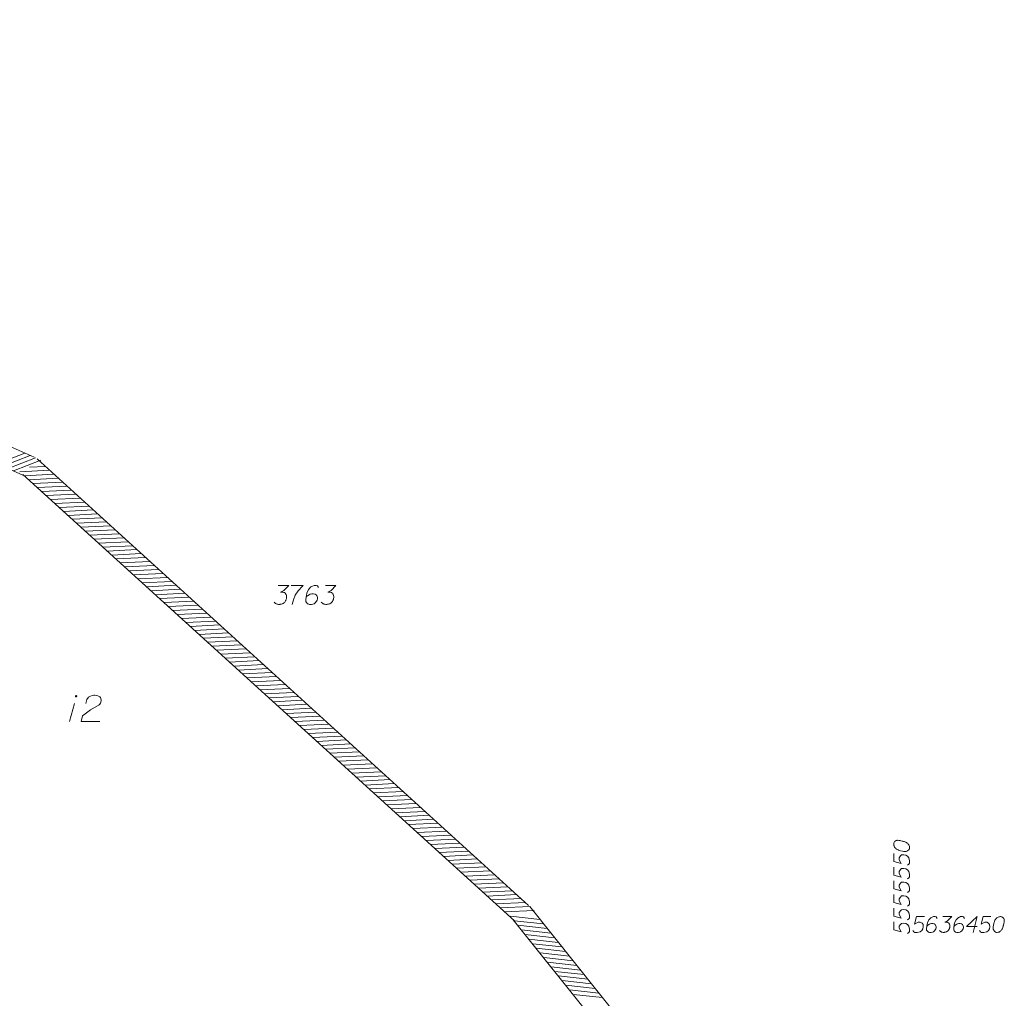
# Model space of a CAD drawing. Header units: millimetres. Extents: x 460 to 2266, y 622 to 2169.
# Tile 95 of 95: x 2213 to 2259, y 2100 to 2147. Entities that reach past the tile are written whole.
import ezdxf

# ---------------------------------------------------------------- set-up
doc = ezdxf.new("R2010")
doc.units = ezdxf.units.MM
doc.layers.add('#zakres', color=7, linetype='Continuous', lineweight=18)
doc.layers.add('GESBZO_O', color=7, linetype='Continuous', lineweight=50, true_color=0x0a0909)
doc.layers.add('GSPWP2_O', color=7, linetype='Continuous', lineweight=18, true_color=0x0a0909)

# ---------------------------------------------------------------- blocks, each defined once
blk = doc.blocks.new('*U19')
at = {"layer": 'GESBZO_O', "color": 7, "linetype": 'ByBlock', "lineweight": 18}
blk.add_line((5555510.042, 5636460.098), (5555510.279, 5636460.955), dxfattribs=at)
at = {"layer": 'GESBZO_O', "color": 7, "linetype": 'ByBlock', "lineweight": 18, "flags": 128}
blk.add_lwpolyline([(5555510.389, 5636461.299), (5555510.388, 5636461.302), (5555510.388, 5636461.305), (5555510.387, 5636461.309), (5555510.386, 5636461.312), (5555510.384, 5636461.315), (5555510.383, 5636461.317), (5555510.38, 5636461.32), (5555510.378, 5636461.322), (5555510.376, 5636461.324), (5555510.373, 5636461.326), (5555510.37, 5636461.327), (5555510.367, 5636461.329), (5555510.364, 5636461.33), (5555510.361, 5636461.33), (5555510.357, 5636461.33), (5555510.354, 5636461.33), (5555510.351, 5636461.33), (5555510.348, 5636461.329), (5555510.345, 5636461.327), (5555510.342, 5636461.326), (5555510.339, 5636461.324), (5555510.336, 5636461.322), (5555510.334, 5636461.32), (5555510.332, 5636461.317), (5555510.33, 5636461.315), (5555510.329, 5636461.312), (5555510.328, 5636461.309), (5555510.327, 5636461.305), (5555510.326, 5636461.302), (5555510.326, 5636461.299), (5555510.326, 5636461.296), (5555510.327, 5636461.293), (5555510.328, 5636461.289), (5555510.329, 5636461.286), (5555510.33, 5636461.283), (5555510.332, 5636461.281), (5555510.334, 5636461.278), (5555510.336, 5636461.276), (5555510.339, 5636461.274), (5555510.342, 5636461.272), (5555510.345, 5636461.271), (5555510.348, 5636461.269), (5555510.351, 5636461.269), (5555510.354, 5636461.268), (5555510.357, 5636461.268), (5555510.361, 5636461.268), (5555510.364, 5636461.269), (5555510.367, 5636461.269), (5555510.37, 5636461.271), (5555510.373, 5636461.272), (5555510.376, 5636461.274), (5555510.378, 5636461.276), (5555510.38, 5636461.278), (5555510.383, 5636461.281), (5555510.384, 5636461.283), (5555510.386, 5636461.286), (5555510.387, 5636461.289), (5555510.388, 5636461.293), (5555510.388, 5636461.296), (5555510.389, 5636461.299)], dxfattribs=at)

msp = doc.modelspace()

# ---------------------------------------------------------------- linework, layer by layer
at = {"layer": '#zakres', "color": 134, "linetype": 'Continuous', "lineweight": 18}
for p, q in [((2213.232, 2126.034), (2166.054, 2146.801)), ((2212.829, 2125.119), (2165.652, 2145.886)), ((2211.481, 2125.718), (2212.786, 2126.225)), ((2211.737, 2125.605), (2213.042, 2126.112)), ((2211.994, 2125.492), (2213.298, 2125.999)), ((2212.25, 2125.379), (2213.555, 2125.887)), ((2213.013, 2125.557), (2213.749, 2125.592)), ((2236.701, 2104.747), (2213.367, 2125.947)), ((2212.558, 2125.337), (2213.956, 2125.404)), ((2236.029, 2104.007), (2212.694, 2125.206)), ((2212.765, 2125.149), (2214.164, 2125.216)), ((2212.972, 2124.96), (2214.371, 2125.027)), ((2213.18, 2124.772), (2214.578, 2124.839)), ((2213.387, 2124.584), (2214.785, 2124.651)), ((2213.594, 2124.396), (2214.993, 2124.463)), ((2213.801, 2124.207), (2215.2, 2124.274)), ((2214.009, 2124.019), (2215.407, 2124.086)), ((2214.216, 2123.831), (2215.614, 2123.898)), ((2214.423, 2123.642), (2215.822, 2123.71)), ((2214.63, 2123.454), (2216.029, 2123.521)), ((2214.838, 2123.266), (2216.236, 2123.333)), ((2215.045, 2123.078), (2216.443, 2123.145)), ((2215.252, 2122.889), (2216.65, 2122.956)), ((2215.459, 2122.701), (2216.858, 2122.768)), ((2215.667, 2122.513), (2217.065, 2122.58)), ((2215.874, 2122.325), (2217.272, 2122.392)), ((2216.081, 2122.136), (2217.479, 2122.203)), ((2216.288, 2121.948), (2217.687, 2122.015)), ((2216.496, 2121.76), (2217.894, 2121.827)), ((2216.703, 2121.571), (2218.101, 2121.638)), ((2216.91, 2121.383), (2218.308, 2121.45)), ((2217.117, 2121.195), (2218.516, 2121.262)), ((2217.325, 2121.007), (2218.723, 2121.074)), ((2217.532, 2120.818), (2218.93, 2120.885)), ((2217.739, 2120.63), (2219.137, 2120.697)), ((2217.946, 2120.442), (2219.345, 2120.509)), ((2218.154, 2120.253), (2219.552, 2120.32)), ((2218.361, 2120.065), (2219.759, 2120.132)), ((2218.568, 2119.877), (2219.966, 2119.944)), ((2218.775, 2119.689), (2220.174, 2119.756)), ((2218.982, 2119.5), (2220.381, 2119.567)), ((2219.19, 2119.312), (2220.588, 2119.379)), ((2219.397, 2119.124), (2220.795, 2119.191)), ((2219.604, 2118.935), (2221.003, 2119.002)), ((2219.811, 2118.747), (2221.21, 2118.814)), ((2220.019, 2118.559), (2221.417, 2118.626)), ((2220.226, 2118.371), (2221.624, 2118.438)), ((2220.433, 2118.182), (2221.832, 2118.249)), ((2220.64, 2117.994), (2222.039, 2118.061)), ((2220.848, 2117.806), (2222.246, 2117.873)), ((2221.055, 2117.617), (2222.453, 2117.685)), ((2221.262, 2117.429), (2222.661, 2117.496)), ((2221.469, 2117.241), (2222.868, 2117.308)), ((2221.677, 2117.053), (2223.075, 2117.12)), ((2221.884, 2116.864), (2223.282, 2116.931)), ((2222.091, 2116.676), (2223.49, 2116.743)), ((2222.298, 2116.488), (2223.697, 2116.555)), ((2222.506, 2116.3), (2223.904, 2116.367)), ((2222.713, 2116.111), (2224.111, 2116.178)), ((2222.92, 2115.923), (2224.319, 2115.99)), ((2223.127, 2115.735), (2224.526, 2115.802)), ((2223.335, 2115.546), (2224.733, 2115.613)), ((2223.542, 2115.358), (2224.94, 2115.425)), ((2223.749, 2115.17), (2225.148, 2115.237)), ((2223.956, 2114.982), (2225.355, 2115.049)), ((2224.164, 2114.793), (2225.562, 2114.86)), ((2224.371, 2114.605), (2225.769, 2114.672)), ((2224.578, 2114.417), (2225.976, 2114.484)), ((2224.785, 2114.228), (2226.184, 2114.295)), ((2224.993, 2114.04), (2226.391, 2114.107)), ((2225.2, 2113.852), (2226.598, 2113.919)), ((2225.407, 2113.664), (2226.805, 2113.731)), ((2225.614, 2113.475), (2227.013, 2113.542)), ((2225.822, 2113.287), (2227.22, 2113.354)), ((2226.029, 2113.099), (2227.427, 2113.166)), ((2226.236, 2112.91), (2227.634, 2112.978)), ((2226.443, 2112.722), (2227.842, 2112.789)), ((2226.651, 2112.534), (2228.049, 2112.601)), ((2226.858, 2112.346), (2228.256, 2112.413)), ((2227.065, 2112.157), (2228.463, 2112.224)), ((2227.272, 2111.969), (2228.671, 2112.036)), ((2227.48, 2111.781), (2228.878, 2111.848)), ((2227.687, 2111.593), (2229.085, 2111.66)), ((2227.894, 2111.404), (2229.292, 2111.471)), ((2228.101, 2111.216), (2229.5, 2111.283)), ((2228.309, 2111.028), (2229.707, 2111.095)), ((2228.516, 2110.839), (2229.914, 2110.906)), ((2228.723, 2110.651), (2230.121, 2110.718)), ((2228.93, 2110.463), (2230.329, 2110.53)), ((2229.137, 2110.275), (2230.536, 2110.342)), ((2229.345, 2110.086), (2230.743, 2110.153)), ((2229.552, 2109.898), (2230.95, 2109.965)), ((2229.759, 2109.71), (2231.158, 2109.777)), ((2229.966, 2109.521), (2231.365, 2109.588)), ((2230.174, 2109.333), (2231.572, 2109.4)), ((2230.381, 2109.145), (2231.779, 2109.212)), ((2230.588, 2108.957), (2231.987, 2109.024)), ((2230.795, 2108.768), (2232.194, 2108.835)), ((2231.003, 2108.58), (2232.401, 2108.647)), ((2231.21, 2108.392), (2232.608, 2108.459)), ((2231.417, 2108.203), (2232.816, 2108.27)), ((2231.624, 2108.015), (2233.023, 2108.082)), ((2231.832, 2107.827), (2233.23, 2107.894)), ((2232.039, 2107.639), (2233.437, 2107.706)), ((2232.246, 2107.45), (2233.645, 2107.517)), ((2232.453, 2107.262), (2233.852, 2107.329)), ((2232.661, 2107.074), (2234.059, 2107.141)), ((2232.868, 2106.885), (2234.266, 2106.953)), ((2233.075, 2106.697), (2234.474, 2106.764)), ((2233.282, 2106.509), (2234.681, 2106.576)), ((2233.49, 2106.321), (2234.888, 2106.388)), ((2233.697, 2106.132), (2235.095, 2106.199)), ((2233.904, 2105.944), (2235.303, 2106.011)), ((2234.111, 2105.756), (2235.51, 2105.823)), ((2234.319, 2105.568), (2235.717, 2105.635)), ((2234.526, 2105.379), (2235.924, 2105.446)), ((2234.733, 2105.191), (2236.131, 2105.258)), ((2234.94, 2105.003), (2236.339, 2105.07)), ((2235.148, 2104.814), (2236.546, 2104.881)), ((2235.355, 2104.626), (2236.753, 2104.693)), ((2235.562, 2104.438), (2236.96, 2104.505)), ((2258.355, 2077.69), (2236.755, 2104.69)), ((2235.842, 2104.238), (2237.234, 2104.084)), ((2257.574, 2077.065), (2235.974, 2104.065)), ((2236.017, 2104.02), (2237.408, 2103.865)), ((2236.192, 2103.801), (2237.583, 2103.646)), ((2236.367, 2103.582), (2237.758, 2103.428)), ((2236.542, 2103.364), (2237.933, 2103.209)), ((2236.717, 2103.145), (2238.108, 2102.99)), ((2236.892, 2102.926), (2238.283, 2102.772)), ((2237.067, 2102.708), (2238.458, 2102.553)), ((2237.241, 2102.489), (2238.633, 2102.335)), ((2237.416, 2102.271), (2238.808, 2102.116)), ((2237.591, 2102.052), (2238.983, 2101.897)), ((2237.766, 2101.833), (2239.158, 2101.679)), ((2237.941, 2101.615), (2239.333, 2101.46)), ((2238.116, 2101.396), (2239.507, 2101.241)), ((2238.291, 2101.177), (2239.682, 2101.023)), ((2238.466, 2100.959), (2239.857, 2100.804)), ((2238.641, 2100.74), (2240.032, 2100.585)), ((2238.816, 2100.521), (2240.207, 2100.367))]:
    msp.add_line(p, q, dxfattribs=at)
at = {"color": 7, "linetype": 'Continuous', "lineweight": 18, "flags": 128}
for points in [[(2254.027, 2107.661), (2254.027, 2107.649), (2254.033, 2107.614), (2254.039, 2107.59), (2254.045, 2107.572), (2254.057, 2107.543), (2254.074, 2107.507), (2254.092, 2107.478), (2254.116, 2107.448), (2254.139, 2107.431), (2254.169, 2107.413), (2254.198, 2107.395), (2254.234, 2107.378), (2254.257, 2107.366), (2254.293, 2107.354), (2254.352, 2107.336), (2254.44, 2107.319), (2254.511, 2107.307), (2254.576, 2107.307), (2254.624, 2107.313), (2254.677, 2107.336), (2254.706, 2107.354), (2254.742, 2107.384), (2254.765, 2107.419), (2254.771, 2107.437), (2254.777, 2107.472), (2254.777, 2107.502), (2254.771, 2107.549), (2254.759, 2107.59), (2254.742, 2107.62), (2254.712, 2107.661), (2254.694, 2107.679), (2254.671, 2107.702), (2254.647, 2107.72), (2254.629, 2107.732), (2254.6, 2107.744), (2254.588, 2107.75), (2254.559, 2107.761), (2254.523, 2107.773), (2254.488, 2107.785), (2254.464, 2107.791), (2254.446, 2107.797), (2254.423, 2107.803), (2254.37, 2107.815), (2254.34, 2107.821), (2254.311, 2107.826), (2254.269, 2107.832), (2254.216, 2107.838), (2254.198, 2107.838), (2254.175, 2107.832), (2254.151, 2107.826), (2254.116, 2107.809), (2254.092, 2107.791), (2254.074, 2107.773), (2254.057, 2107.75), (2254.045, 2107.726), (2254.039, 2107.708), (2254.033, 2107.691), (2254.027, 2107.661)], [(2254.027, 2107.206), (2254.027, 2106.834), (2254.381, 2106.74), (2254.293, 2106.911), (2254.293, 2107.011), (2254.346, 2107.094), (2254.405, 2107.141), (2254.505, 2107.153), (2254.606, 2107.136), (2254.688, 2107.088), (2254.753, 2107.006), (2254.777, 2106.864), (2254.777, 2106.758), (2254.753, 2106.704), (2254.688, 2106.657)], [(2254.027, 2106.557), (2254.027, 2106.185), (2254.381, 2106.09), (2254.293, 2106.262), (2254.293, 2106.362), (2254.346, 2106.445), (2254.405, 2106.492), (2254.505, 2106.504), (2254.606, 2106.486), (2254.688, 2106.439), (2254.753, 2106.356), (2254.777, 2106.214), (2254.777, 2106.108), (2254.753, 2106.055), (2254.688, 2106.008)], [(2254.027, 2105.907), (2254.027, 2105.535), (2254.381, 2105.441), (2254.293, 2105.612), (2254.293, 2105.712), (2254.346, 2105.795), (2254.405, 2105.842), (2254.505, 2105.854), (2254.606, 2105.836), (2254.688, 2105.789), (2254.753, 2105.706), (2254.777, 2105.565), (2254.777, 2105.458), (2254.753, 2105.405), (2254.688, 2105.358)], [(2254.027, 2105.258), (2254.027, 2104.886), (2254.381, 2104.791), (2254.293, 2104.962), (2254.293, 2105.063), (2254.346, 2105.145), (2254.405, 2105.193), (2254.505, 2105.204), (2254.606, 2105.187), (2254.688, 2105.14), (2254.753, 2105.057), (2254.777, 2104.915), (2254.777, 2104.809), (2254.753, 2104.756), (2254.688, 2104.708)], [(2254.027, 2104.608), (2254.027, 2104.236), (2254.381, 2104.142), (2254.293, 2104.313), (2254.293, 2104.413), (2254.346, 2104.496), (2254.405, 2104.543), (2254.505, 2104.555), (2254.606, 2104.537), (2254.688, 2104.49), (2254.753, 2104.407), (2254.777, 2104.266), (2254.777, 2104.159), (2254.753, 2104.106), (2254.688, 2104.059)], [(2255.487, 2104.215), (2255.115, 2104.215), (2255.021, 2103.86), (2255.192, 2103.949), (2255.292, 2103.949), (2255.375, 2103.896), (2255.422, 2103.837), (2255.434, 2103.736), (2255.416, 2103.636), (2255.369, 2103.553), (2255.287, 2103.488), (2255.145, 2103.465), (2255.039, 2103.465), (2254.985, 2103.488), (2254.938, 2103.553)], [(2256.096, 2104.132), (2256.048, 2104.197), (2255.995, 2104.215), (2255.913, 2104.215), (2255.853, 2104.191), (2255.818, 2104.179), (2255.788, 2104.162), (2255.694, 2104.055), (2255.629, 2103.914), (2255.611, 2103.837), (2255.588, 2103.666), (2255.588, 2103.577), (2255.611, 2103.542), (2255.659, 2103.494), (2255.676, 2103.482), (2255.735, 2103.465), (2255.812, 2103.465), (2255.871, 2103.477), (2255.913, 2103.488), (2255.972, 2103.536), (2256.031, 2103.63), (2256.048, 2103.689), (2256.048, 2103.736), (2256.019, 2103.813), (2255.995, 2103.843), (2255.954, 2103.866), (2255.883, 2103.884), (2255.83, 2103.884), (2255.765, 2103.866), (2255.724, 2103.849), (2255.653, 2103.801), (2255.617, 2103.772), (2255.599, 2103.754)], [(2256.367, 2104.215), (2256.781, 2104.215), (2256.586, 2104.014), (2256.456, 2103.949), (2256.562, 2103.949), (2256.586, 2103.943), (2256.597, 2103.937), (2256.609, 2103.931), (2256.621, 2103.925), (2256.645, 2103.908), (2256.656, 2103.89), (2256.668, 2103.872), (2256.674, 2103.854), (2256.686, 2103.813), (2256.692, 2103.778), (2256.692, 2103.76), (2256.692, 2103.736), (2256.686, 2103.701), (2256.68, 2103.677), (2256.674, 2103.654), (2256.668, 2103.636), (2256.662, 2103.624), (2256.656, 2103.612), (2256.651, 2103.601), (2256.639, 2103.583), (2256.621, 2103.559), (2256.603, 2103.542), (2256.592, 2103.53), (2256.574, 2103.518), (2256.556, 2103.506), (2256.533, 2103.494), (2256.521, 2103.488), (2256.479, 2103.477), (2256.444, 2103.471), (2256.42, 2103.465), (2256.379, 2103.465), (2256.332, 2103.471), (2256.314, 2103.477), (2256.296, 2103.482), (2256.279, 2103.488), (2256.261, 2103.5), (2256.243, 2103.512), (2256.214, 2103.536), (2256.196, 2103.559)], [(2257.389, 2104.132), (2257.341, 2104.197), (2257.288, 2104.215), (2257.206, 2104.215), (2257.147, 2104.191), (2257.111, 2104.179), (2257.082, 2104.162), (2256.987, 2104.055), (2256.922, 2103.914), (2256.904, 2103.837), (2256.881, 2103.666), (2256.881, 2103.577), (2256.904, 2103.542), (2256.952, 2103.494), (2256.969, 2103.482), (2257.029, 2103.465), (2257.105, 2103.465), (2257.164, 2103.477), (2257.206, 2103.488), (2257.265, 2103.536), (2257.324, 2103.63), (2257.341, 2103.689), (2257.341, 2103.736), (2257.312, 2103.813), (2257.288, 2103.843), (2257.247, 2103.866), (2257.176, 2103.884), (2257.123, 2103.884), (2257.058, 2103.866), (2257.017, 2103.849), (2256.946, 2103.801), (2256.91, 2103.772), (2256.893, 2103.754)], [(2257.997, 2103.742), (2257.489, 2103.742), (2257.997, 2104.215), (2257.796, 2103.465)], [(2258.646, 2104.215), (2258.274, 2104.215), (2258.18, 2103.86), (2258.351, 2103.949), (2258.452, 2103.949), (2258.534, 2103.896), (2258.581, 2103.837), (2258.593, 2103.736), (2258.576, 2103.636), (2258.528, 2103.553), (2258.446, 2103.488), (2258.304, 2103.465), (2258.198, 2103.465), (2258.144, 2103.488), (2258.097, 2103.553)], [(2259.101, 2104.215), (2259.089, 2104.215), (2259.054, 2104.209), (2259.03, 2104.203), (2259.013, 2104.197), (2258.983, 2104.185), (2258.948, 2104.167), (2258.918, 2104.15), (2258.889, 2104.126), (2258.871, 2104.102), (2258.853, 2104.073), (2258.835, 2104.043), (2258.818, 2104.008), (2258.806, 2103.984), (2258.794, 2103.949), (2258.776, 2103.89), (2258.759, 2103.801), (2258.747, 2103.731), (2258.747, 2103.666), (2258.753, 2103.618), (2258.776, 2103.565), (2258.794, 2103.536), (2258.824, 2103.5), (2258.859, 2103.477), (2258.877, 2103.471), (2258.912, 2103.465), (2258.942, 2103.465), (2258.989, 2103.471), (2259.03, 2103.482), (2259.06, 2103.5), (2259.101, 2103.53), (2259.119, 2103.547), (2259.142, 2103.571), (2259.16, 2103.595), (2259.172, 2103.612), (2259.184, 2103.642), (2259.19, 2103.654), (2259.202, 2103.683), (2259.213, 2103.719), (2259.225, 2103.754), (2259.231, 2103.778), (2259.237, 2103.795), (2259.243, 2103.819), (2259.255, 2103.872), (2259.261, 2103.902), (2259.266, 2103.931), (2259.272, 2103.973), (2259.278, 2104.026), (2259.278, 2104.043), (2259.272, 2104.067), (2259.266, 2104.091), (2259.249, 2104.126), (2259.231, 2104.15), (2259.213, 2104.167), (2259.19, 2104.185), (2259.166, 2104.197), (2259.148, 2104.203), (2259.131, 2104.209), (2259.101, 2104.215)], [(2254.027, 2103.959), (2254.027, 2103.586), (2254.381, 2103.492), (2254.293, 2103.663), (2254.293, 2103.764), (2254.346, 2103.846), (2254.405, 2103.894), (2254.505, 2103.905), (2254.606, 2103.888), (2254.688, 2103.84), (2254.753, 2103.758), (2254.777, 2103.616), (2254.777, 2103.51), (2254.753, 2103.457), (2254.688, 2103.409)]]:
    msp.add_lwpolyline(points, dxfattribs=at)
at = {"layer": 'GESBZO_O', "color": 7, "linetype": 'Continuous', "lineweight": 18, "flags": 128}
msp.add_lwpolyline([(2215.685, 2114.332), (2215.734, 2114.519), (2215.813, 2114.637), (2215.901, 2114.686), (2215.99, 2114.716), (2216.059, 2114.726), (2216.108, 2114.726), (2216.197, 2114.716), (2216.256, 2114.696), (2216.285, 2114.686), (2216.344, 2114.657), (2216.374, 2114.617), (2216.394, 2114.578), (2216.403, 2114.548), (2216.413, 2114.509), (2216.413, 2114.46), (2216.403, 2114.411), (2216.394, 2114.381), (2216.374, 2114.342), (2216.344, 2114.302), (2216.315, 2114.273), (2215.911, 2114.027), (2215.527, 2113.741), (2215.458, 2113.476), (2216.354, 2113.476)], dxfattribs=at)
at = {"layer": 'GSPWP2_O', "color": 7, "linetype": 'Continuous', "lineweight": 18, "flags": 128}
for points in [[(2224.82, 2119.937), (2225.316, 2119.937), (2225.083, 2119.696), (2224.927, 2119.618), (2225.054, 2119.618), (2225.083, 2119.611), (2225.097, 2119.604), (2225.111, 2119.597), (2225.125, 2119.59), (2225.153, 2119.569), (2225.168, 2119.547), (2225.182, 2119.526), (2225.189, 2119.505), (2225.203, 2119.455), (2225.21, 2119.413), (2225.21, 2119.392), (2225.21, 2119.363), (2225.203, 2119.321), (2225.196, 2119.292), (2225.189, 2119.264), (2225.182, 2119.243), (2225.175, 2119.229), (2225.168, 2119.214), (2225.161, 2119.2), (2225.146, 2119.179), (2225.125, 2119.151), (2225.104, 2119.129), (2225.09, 2119.115), (2225.068, 2119.101), (2225.047, 2119.087), (2225.019, 2119.073), (2225.005, 2119.066), (2224.955, 2119.051), (2224.913, 2119.044), (2224.884, 2119.037), (2224.835, 2119.037), (2224.778, 2119.044), (2224.757, 2119.051), (2224.735, 2119.059), (2224.714, 2119.066), (2224.693, 2119.08), (2224.672, 2119.094), (2224.636, 2119.122), (2224.615, 2119.151)], [(2225.437, 2119.937), (2226.004, 2119.937), (2225.968, 2119.902), (2225.763, 2119.682), (2225.621, 2119.484), (2225.536, 2119.25), (2225.479, 2119.037)], [(2226.734, 2119.838), (2226.677, 2119.916), (2226.613, 2119.937), (2226.514, 2119.937), (2226.443, 2119.909), (2226.401, 2119.895), (2226.365, 2119.873), (2226.252, 2119.746), (2226.174, 2119.576), (2226.153, 2119.484), (2226.124, 2119.278), (2226.124, 2119.172), (2226.153, 2119.129), (2226.209, 2119.073), (2226.231, 2119.059), (2226.301, 2119.037), (2226.393, 2119.037), (2226.464, 2119.051), (2226.514, 2119.066), (2226.585, 2119.122), (2226.656, 2119.236), (2226.677, 2119.306), (2226.677, 2119.363), (2226.642, 2119.455), (2226.613, 2119.491), (2226.564, 2119.519), (2226.478, 2119.54), (2226.415, 2119.54), (2226.337, 2119.519), (2226.287, 2119.498), (2226.202, 2119.441), (2226.16, 2119.406), (2226.138, 2119.384)], [(2227.06, 2119.937), (2227.556, 2119.937), (2227.322, 2119.696), (2227.166, 2119.618), (2227.293, 2119.618), (2227.322, 2119.611), (2227.336, 2119.604), (2227.35, 2119.597), (2227.364, 2119.59), (2227.393, 2119.569), (2227.407, 2119.547), (2227.421, 2119.526), (2227.428, 2119.505), (2227.442, 2119.455), (2227.449, 2119.413), (2227.449, 2119.392), (2227.449, 2119.363), (2227.442, 2119.321), (2227.435, 2119.292), (2227.428, 2119.264), (2227.421, 2119.243), (2227.414, 2119.229), (2227.407, 2119.214), (2227.4, 2119.2), (2227.386, 2119.179), (2227.364, 2119.151), (2227.343, 2119.129), (2227.329, 2119.115), (2227.308, 2119.101), (2227.286, 2119.087), (2227.258, 2119.073), (2227.244, 2119.066), (2227.194, 2119.051), (2227.152, 2119.044), (2227.123, 2119.037), (2227.074, 2119.037), (2227.017, 2119.044), (2226.996, 2119.051), (2226.975, 2119.059), (2226.953, 2119.066), (2226.932, 2119.08), (2226.911, 2119.094), (2226.875, 2119.122), (2226.854, 2119.151)]]:
    msp.add_lwpolyline(points, dxfattribs=at)

# ---------------------------------------------------------------- block references
at = {"layer": 'GESBZO_O', "color": 7, "linetype": 'Continuous', "lineweight": 18}
msp.add_blockref('*U19', (-5553295.135, -5634346.623), dxfattribs=at)

doc.saveas('drawing.dxf')
